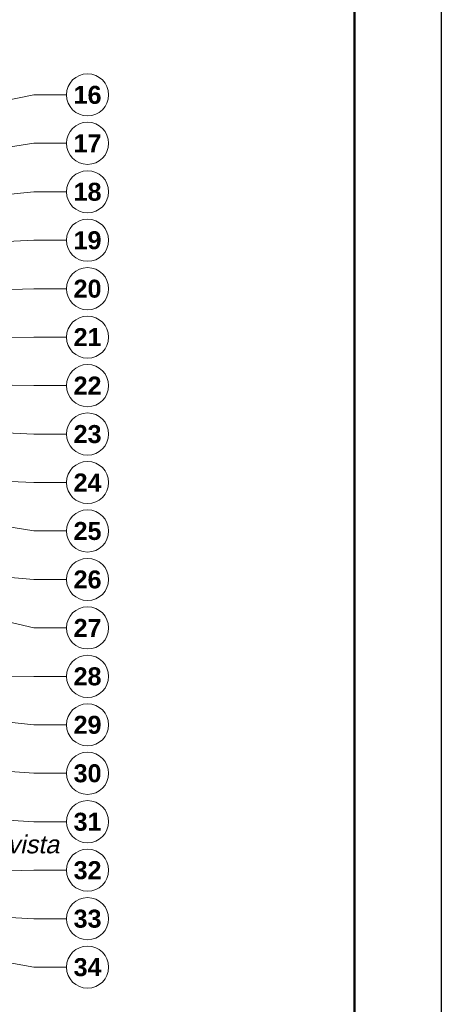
# Model space of a CAD drawing. Header units: millimetres. Extents: x 6 to 4194, y 6 to 5934.
# Tile 5 of 6: x 3254 to 4194, y 2604 to 4798. Entities that reach past the tile are written whole.
import ezdxf
from ezdxf.enums import TextEntityAlignment as Align

# ---------------------------------------------------------------- set-up
doc = ezdxf.new("R2010")
doc.units = ezdxf.units.MM
doc.header["$LTSCALE"] = 20
for name, color, linetype in [('X-MARCO', 7, 'Continuous'), ('X-REFERENCIAS', 1, 'Continuous'), ('X-TEXTOS', 7, 'Continuous')]:
    doc.layers.add(name, color=color, linetype=linetype)
doc.styles.add('ARIAL', font='arial.ttf')
doc.styles.add('ARIAL-B', font='arialbd.ttf')

msp = doc.modelspace()

# ---------------------------------------------------------------- linework, layer by layer
at = {"layer": 'X-MARCO', "lineweight": 30}
msp.add_lwpolyline([(6, 5934), (4194, 5934), (4194, 6), (6, 6)], close=True, dxfattribs=at)
at = {"layer": 'X-MARCO', "lineweight": 50}
msp.add_lwpolyline([(200, 5740), (4000, 5740), (4000, 200), (200, 200)], close=True, dxfattribs=at)
at = {"layer": 'X-REFERENCIAS', "lineweight": 13}
for points in [[(1665, 4300), (3285, 4630.4), (3358, 4630.4)], [(1873, 4300), (3285, 4522.4), (3358, 4522.4)], [(1755, 4260), (3285, 4414.4), (3358, 4414.4)], [(1745, 4230), (3285, 4306.4), (3358, 4306.4)], [(1935, 4158), (3285, 4198.4), (3358, 4198.4)], [(1725, 4080), (3285, 4090.4), (3358, 4090.4)], [(1845, 4005), (3285, 3982.4), (3358, 3982.4)], [(1925, 3940), (3285, 3874.4), (3358, 3874.4)], [(2495, 3800), (3285, 3766.4), (3358, 3766.4)], [(3025, 3700), (3285, 3658.4), (3358, 3658.4)], [(1775, 3680), (3285, 3550.4), (3358, 3550.4)], [(2525, 3620), (3285, 3442.4), (3358, 3442.4)], [(1775, 3340), (3285, 3334.4), (3358, 3334.4)], [(2600, 3300), (3285, 3226.4), (3358, 3226.4)], [(2125, 3200), (3285, 3118.4), (3358, 3118.4)], [(1885, 3100), (3285, 3010.4), (3358, 3010.4)], [(1775, 2860), (3285, 2902.4), (3358, 2902.4)], [(2642, 2830), (3285, 2794.4), (3358, 2794.4)], [(2625, 2806), (3285, 2686.4), (3358, 2686.4)]]:
    msp.add_lwpolyline(points, dxfattribs=at)
at = {"layer": 'X-REFERENCIAS', "lineweight": 18}
for centre in [(3405, 4630.4), (3405, 4522.4), (3405, 4414.4), (3405, 4306.4), (3405, 4198.4), (3405, 4090.4), (3405, 3982.4), (3405, 3874.4), (3405, 3766.4), (3405, 3658.4), (3405, 3550.4), (3405, 3442.4), (3405, 3334.4), (3405, 3226.4), (3405, 3118.4), (3405, 3010.4), (3405, 2902.4), (3405, 2794.4), (3405, 2686.4)]:
    msp.add_circle(centre, 47, dxfattribs=at)

# ---------------------------------------------------------------- texts
at = {"layer": 'X-REFERENCIAS', "style": 'ARIAL-B'}
for s, p in [('16', (3405, 4610.4)), ('17', (3405, 4502.4)), ('18', (3405, 4394.4)), ('19', (3405, 4286.4)), ('20', (3405, 4178.4)), ('21', (3405, 4070.4)), ('22', (3405, 3962.4)), ('23', (3405, 3854.4)), ('24', (3405, 3746.4)), ('25', (3405, 3638.4)), ('26', (3405, 3530.4)), ('27', (3405, 3422.4)), ('28', (3405, 3314.4)), ('29', (3405, 3206.4)), ('30', (3405, 3098.4)), ('31', (3405, 2990.4)), ('32', (3405, 2882.4)), ('33', (3405, 2774.4)), ('34', (3405, 2666.4))]:
    msp.add_text(s, height=40.1, dxfattribs=at).set_placement(p, align=Align.CENTER)
at = {"layer": 'X-TEXTOS', "style": 'ARIAL', "oblique": 12}
msp.add_text('Columna, ménsula de la VP y VP en vista', height=40.096, dxfattribs=at).set_placement((2305, 2940))

doc.saveas('drawing.dxf')
